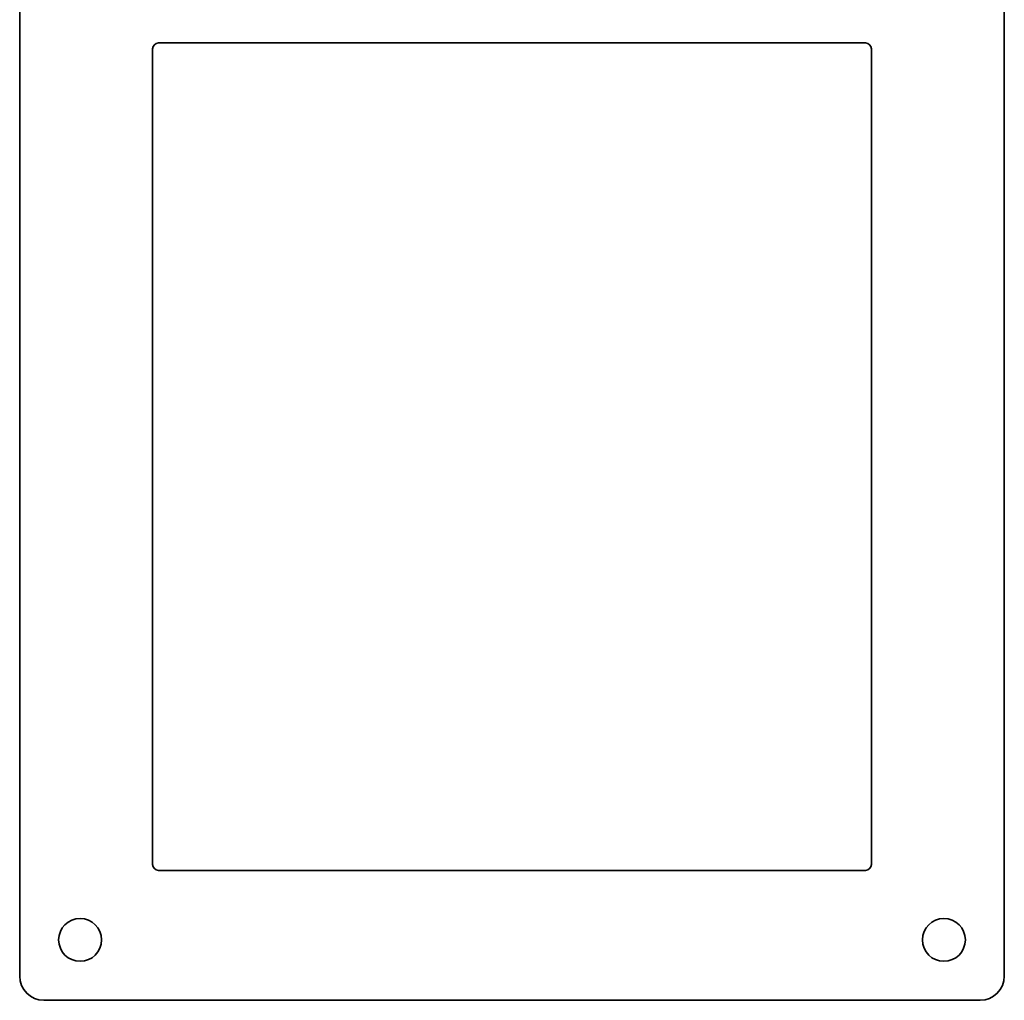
# Model space of a CAD drawing. Header units: millimetres. Extents: x 240 to 600, y 100 to 494.
# Tile 1 of 3: x 437 to 600, y 100 to 263. Entities that reach past the tile are written whole.
import ezdxf

# ---------------------------------------------------------------- set-up
doc = ezdxf.new("R2010")
doc.units = ezdxf.units.MM
doc.header["$LTSCALE"] = 2
doc.layers.add('Krawędzie widoczne(ISO)', color=7, linetype='Continuous', lineweight=35, true_color=0x262659)

msp = doc.modelspace()

# ---------------------------------------------------------------- linework, layer by layer
at = {"layer": 'Krawędzie widoczne(ISO)'}
for p, q in [((437.25, 104.39), (437.25, 276.39)), ((600.25, 276.39), (600.25, 104.39)), ((459.25, 122.89), (459.25, 257.89)), ((460.25, 258.89), (577.25, 258.89)), ((578.25, 257.89), (578.25, 122.89)), ((577.25, 121.89), (460.25, 121.89)), ((596.25, 100.39), (441.25, 100.39))]:
    msp.add_line(p, q, dxfattribs=at)
for centre in [(447.25, 110.39), (590.25, 110.39)]:
    msp.add_circle(centre, 3.55, dxfattribs=at)
for centre, radius, start, end in [((460.25, 257.89), 1, 90, 180), ((577.25, 257.89), 1, 0, 90), ((460.25, 122.89), 1, 180, 270), ((577.25, 122.89), 1, 270, 0), ((441.25, 104.39), 4, 180, 270), ((596.25, 104.39), 4, 270, 0)]:
    msp.add_arc(centre, radius, start, end, dxfattribs=at)

doc.saveas('drawing.dxf')
